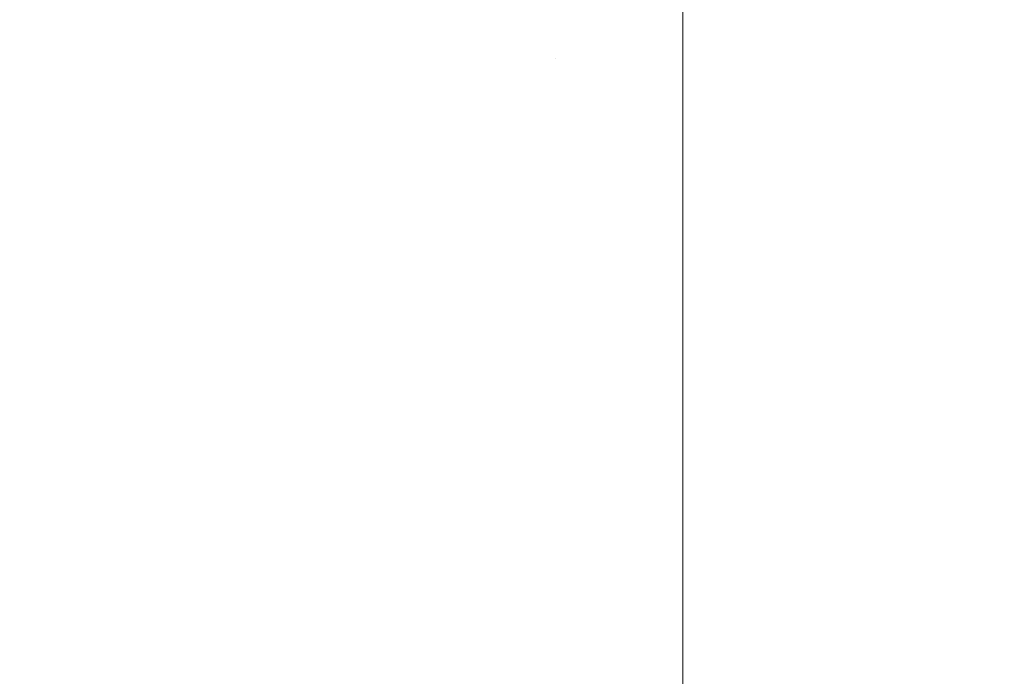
# Model space of a CAD drawing. Header units: centimetres. Extents: x -26.3 to 27.5, y 4.2 to 67.9.
# Tile 71 of 256: x -26.0005 to -25.9798, y 5.9485 to 5.9623. Entities that reach past the tile are written whole.
import ezdxf

# ---------------------------------------------------------------- set-up
doc = ezdxf.new("R2010")
doc.units = ezdxf.units.CM
doc.header["$LTSCALE"] = 2.54
doc.layers.add('Lucido design-1', color=7, linetype='Continuous')

# ---------------------------------------------------------------- blocks, each defined once
blk = doc.blocks.new('Gruppo-2-1')
at = {"color": 7, "linetype": 'Continuous', "lineweight": 9}
for points, invisible_edges in [([(-25.99219, 5.964826, -1111.790276), (-25.989367, 5.965011, -1111.790276), (-25.989229, 5.961865, -1111.792851), (-25.991916, 5.961689, -1111.792851)], 15), ([(-25.99219, 5.964826, -1147.890276), (-25.989367, 5.965011, -1147.890276), (-25.989229, 5.961865, -1147.892851), (-25.991916, 5.961689, -1147.892851)], 15), ([(-25.986537, 5.964483, -1111.790759), (-25.986537, 5.961924, -1111.792851), (-25.989229, 5.961865, -1111.792851), (-25.989367, 5.965011, -1111.790276)], 14), ([(-25.986537, 5.964483, -1147.890759), (-25.986537, 5.961924, -1147.892851), (-25.989229, 5.961865, -1147.892851), (-25.989367, 5.965011, -1147.890276)], 14), ([(-25.995003, 5.964518, -1111.790276), (-25.99219, 5.964826, -1111.790276), (-25.991916, 5.961689, -1111.792851), (-25.994592, 5.961396, -1111.792851)], 15), ([(-25.995003, 5.964518, -1147.890276), (-25.99219, 5.964826, -1147.890276), (-25.991916, 5.961689, -1147.892851), (-25.994592, 5.961396, -1147.892851)], 15), ([(-25.991884, 5.961324, -1111.035191), (-25.989213, 5.961499, -1111.035191), (-25.989356, 5.964765, -1111.037842), (-25.992169, 5.96458, -1111.037842)], 15), ([(-25.991884, 5.961324, -1147.135191), (-25.989213, 5.961499, -1147.135191), (-25.989356, 5.964765, -1147.137842), (-25.992169, 5.96458, -1147.137842)], 15), ([(-25.989356, 5.964765, -1111.037842), (-25.989213, 5.961499, -1111.035191), (-25.986537, 5.961557, -1111.035191), (-25.986537, 5.964486, -1111.037566)], 11), ([(-25.989356, 5.964765, -1147.137842), (-25.989213, 5.961499, -1147.135191), (-25.986537, 5.961557, -1147.135191), (-25.986537, 5.964486, -1147.137566)], 11), ([(-25.9978, 5.964088, -1111.790276), (-25.995003, 5.964518, -1111.790276), (-25.994592, 5.961396, -1111.792851), (-25.997254, 5.960986, -1111.792851)], 15), ([(-25.9978, 5.964088, -1147.890276), (-25.995003, 5.964518, -1147.890276), (-25.994592, 5.961396, -1147.892851), (-25.997254, 5.960986, -1147.892851)], 15), ([(-25.994545, 5.961032, -1111.035191), (-25.991884, 5.961324, -1111.035191), (-25.992169, 5.96458, -1111.037842), (-25.994971, 5.964274, -1111.037842)], 15), ([(-25.994545, 5.961032, -1147.135191), (-25.991884, 5.961324, -1147.135191), (-25.992169, 5.96458, -1147.137842), (-25.994971, 5.964274, -1147.137842)], 15), ([(27.113463, 5.961557, -1111.035191), (27.113463, 5.964486, -1111.037566), (-25.986537, 5.964486, -1111.037566), (-25.986537, 5.961557, -1111.035191)], 10), ([(27.113463, 5.961557, -1147.135191), (27.113463, 5.964486, -1147.137566), (-25.986537, 5.964486, -1147.137566), (-25.986537, 5.961557, -1147.135191)], 10), ([(-25.986537, 5.961924, -1111.792851), (-25.986537, 5.964483, -1111.790759), (-8.286537, 5.964483, -1111.790759), (-8.286537, 5.961924, -1111.792851)], 10), ([(-25.986537, 5.961924, -1147.892851), (-25.986537, 5.964483, -1147.890759), (-8.286537, 5.964483, -1147.890759), (-8.286537, 5.961924, -1147.892851)], 10), ([(-25.99719, 5.960625, -1111.035191), (-25.994545, 5.961032, -1111.035191), (-25.994971, 5.964274, -1111.037842), (-25.997758, 5.963845, -1111.037842)], 15), ([(-25.99719, 5.960625, -1147.135191), (-25.994545, 5.961032, -1147.135191), (-25.994971, 5.964274, -1147.137842), (-25.997758, 5.963845, -1147.137842)], 15), ([(-26.000576, 5.963535, -1111.790276), (-25.9978, 5.964088, -1111.790276), (-25.997254, 5.960986, -1111.792851), (-25.999894, 5.960461, -1111.792851)], 15), ([(-26.000576, 5.963535, -1147.890276), (-25.9978, 5.964088, -1147.890276), (-25.997254, 5.960986, -1147.892851), (-25.999894, 5.960461, -1147.892851)], 15), ([(-25.999815, 5.960103, -1111.035191), (-25.99719, 5.960625, -1111.035191), (-25.997758, 5.963845, -1111.037842), (-26.000522, 5.963295, -1111.037842)], 15), ([(-25.999815, 5.960103, -1147.135191), (-25.99719, 5.960625, -1147.135191), (-25.997758, 5.963845, -1147.137842), (-26.000522, 5.963295, -1147.137842)], 15), ([(-26.003325, 5.962863, -1111.790276), (-26.000576, 5.963535, -1111.790276), (-25.999894, 5.960461, -1111.792851), (-26.00251, 5.959821, -1111.792851)], 15), ([(-26.003325, 5.962863, -1147.890276), (-26.000576, 5.963535, -1147.890276), (-25.999894, 5.960461, -1147.892851), (-26.00251, 5.959821, -1147.892851)], 15), ([(-26.002415, 5.959467, -1111.035191), (-25.999815, 5.960103, -1111.035191), (-26.000522, 5.963295, -1111.037842), (-26.003261, 5.962625, -1111.037842)], 15), ([(-26.002415, 5.959467, -1147.135191), (-25.999815, 5.960103, -1147.135191), (-26.000522, 5.963295, -1147.137842), (-26.003261, 5.962625, -1147.137842)], 15), ([(-25.991916, 5.961689, -1111.792851), (-25.989229, 5.961865, -1111.792851), (-25.989085, 5.958572, -1111.795328), (-25.991629, 5.958405, -1111.795328)], 15), ([(-25.991916, 5.961689, -1147.892851), (-25.989229, 5.961865, -1147.892851), (-25.989085, 5.958572, -1147.895328), (-25.991629, 5.958405, -1147.895328)], 15), ([(-25.989229, 5.961865, -1111.792851), (-25.986537, 5.961924, -1111.792851), (-25.986537, 5.961078, -1111.793486)], 9), ([(-25.989229, 5.961865, -1147.892851), (-25.986537, 5.961924, -1147.892851), (-25.986537, 5.961078, -1147.893486)], 9), ([(-25.986537, 5.961078, -1111.793486), (-25.986537, 5.958628, -1111.795328), (-25.989085, 5.958572, -1111.795328), (-25.989229, 5.961865, -1111.792851)], 14), ([(-25.986537, 5.961078, -1147.893486), (-25.986537, 5.958628, -1147.895328), (-25.989085, 5.958572, -1147.895328), (-25.989229, 5.961865, -1147.892851)], 14), ([(-8.286537, 5.961924, -1111.792851), (-8.286537, 5.961078, -1111.793486), (-25.986537, 5.961078, -1111.793486), (-25.986537, 5.961924, -1111.792851)], 10), ([(-8.286537, 5.961924, -1147.892851), (-8.286537, 5.961078, -1147.893486), (-25.986537, 5.961078, -1147.893486), (-25.986537, 5.961924, -1147.892851)], 10), ([(-25.994592, 5.961396, -1111.792851), (-25.991916, 5.961689, -1111.792851), (-25.991629, 5.958405, -1111.795328), (-25.994162, 5.958128, -1111.795328)], 15), ([(-25.994592, 5.961396, -1147.892851), (-25.991916, 5.961689, -1147.892851), (-25.991629, 5.958405, -1147.895328), (-25.994162, 5.958128, -1147.895328)], 15), ([(-25.997254, 5.960986, -1111.792851), (-25.994592, 5.961396, -1111.792851), (-25.994162, 5.958128, -1111.795328), (-25.996681, 5.95774, -1111.795328)], 15), ([(-25.997254, 5.960986, -1147.892851), (-25.994592, 5.961396, -1147.892851), (-25.994162, 5.958128, -1147.895328), (-25.996681, 5.95774, -1147.895328)], 15), ([(-25.991728, 5.959536, -1111.033829), (-25.989135, 5.959706, -1111.033829), (-25.989213, 5.961499, -1111.035191), (-25.991884, 5.961324, -1111.035191)], 15), ([(-25.991728, 5.959536, -1147.133829), (-25.989135, 5.959706, -1147.133829), (-25.989213, 5.961499, -1147.135191), (-25.991884, 5.961324, -1147.135191)], 15), ([(-25.986537, 5.961085, -1111.034833), (-25.986537, 5.961557, -1111.035191), (-25.989213, 5.961499, -1111.035191)], 10), ([(-25.986537, 5.961085, -1147.134833), (-25.986537, 5.961557, -1147.135191), (-25.989213, 5.961499, -1147.135191)], 10), ([(-25.989213, 5.961499, -1111.035191), (-25.989135, 5.959706, -1111.033829), (-25.986537, 5.959762, -1111.033829), (-25.986537, 5.961085, -1111.034833)], 11), ([(-25.989213, 5.961499, -1147.135191), (-25.989135, 5.959706, -1147.133829), (-25.986537, 5.959762, -1147.133829), (-25.986537, 5.961085, -1147.134833)], 11), ([(-25.986537, 5.961557, -1111.035191), (-25.986537, 5.961085, -1111.034833), (27.113463, 5.961085, -1111.034833), (27.113463, 5.961557, -1111.035191)], 10), ([(-25.986537, 5.961557, -1147.135191), (-25.986537, 5.961085, -1147.134833), (27.113463, 5.961085, -1147.134833), (27.113463, 5.961557, -1147.135191)], 10), ([(-25.99431, 5.959253, -1111.033829), (-25.991728, 5.959536, -1111.033829), (-25.991884, 5.961324, -1111.035191), (-25.994545, 5.961032, -1111.035191)], 15), ([(-25.99431, 5.959253, -1147.133829), (-25.991728, 5.959536, -1147.133829), (-25.991884, 5.961324, -1147.135191), (-25.994545, 5.961032, -1147.135191)], 15), ([(-25.999894, 5.960461, -1111.792851), (-25.997254, 5.960986, -1111.792851), (-25.996681, 5.95774, -1111.795328), (-25.999181, 5.957243, -1111.795328)], 15), ([(-25.999894, 5.960461, -1147.892851), (-25.997254, 5.960986, -1147.892851), (-25.996681, 5.95774, -1147.895328), (-25.999181, 5.957243, -1147.895328)], 15), ([(-25.996878, 5.958858, -1111.033829), (-25.99431, 5.959253, -1111.033829), (-25.994545, 5.961032, -1111.035191), (-25.99719, 5.960625, -1111.035191)], 15), ([(-25.996878, 5.958858, -1147.133829), (-25.99431, 5.959253, -1147.133829), (-25.994545, 5.961032, -1147.135191), (-25.99719, 5.960625, -1147.135191)], 15), ([(27.113463, 5.959762, -1111.033829), (27.113463, 5.961085, -1111.034833), (-25.986537, 5.961085, -1111.034833), (-25.986537, 5.959762, -1111.033829)], 10), ([(27.113463, 5.959762, -1147.133829), (27.113463, 5.961085, -1147.134833), (-25.986537, 5.961085, -1147.134833), (-25.986537, 5.959762, -1147.133829)], 10), ([(-25.986537, 5.958628, -1111.795328), (-25.986537, 5.961078, -1111.793486), (-8.286537, 5.961078, -1111.793486), (-8.286537, 5.958628, -1111.795328)], 10), ([(-25.986537, 5.958628, -1147.895328), (-25.986537, 5.961078, -1147.893486), (-8.286537, 5.961078, -1147.893486), (-8.286537, 5.958628, -1147.895328)], 10), ([(-25.999426, 5.958351, -1111.033829), (-25.996878, 5.958858, -1111.033829), (-25.99719, 5.960625, -1111.035191), (-25.999815, 5.960103, -1111.035191)], 15), ([(-25.999426, 5.958351, -1147.133829), (-25.996878, 5.958858, -1147.133829), (-25.99719, 5.960625, -1147.135191), (-25.999815, 5.960103, -1147.135191)], 15), ([(-26.00251, 5.959821, -1111.792851), (-25.999894, 5.960461, -1111.792851), (-25.999181, 5.957243, -1111.795328), (-26.001656, 5.956637, -1111.795328)], 15), ([(-26.00251, 5.959821, -1147.892851), (-25.999894, 5.960461, -1147.892851), (-25.999181, 5.957243, -1147.895328), (-26.001656, 5.956637, -1147.895328)], 15), ([(-26.00195, 5.957733, -1111.033829), (-25.999426, 5.958351, -1111.033829), (-25.999815, 5.960103, -1111.035191), (-26.002415, 5.959467, -1111.035191)], 15), ([(-26.00195, 5.957733, -1147.133829), (-25.999426, 5.958351, -1147.133829), (-25.999815, 5.960103, -1147.135191), (-26.002415, 5.959467, -1147.135191)], 15), ([(-25.991426, 5.956091, -1111.031377), (-25.988984, 5.956251, -1111.031377), (-25.989135, 5.959706, -1111.033829), (-25.991728, 5.959536, -1111.033829)], 15), ([(-25.991426, 5.956091, -1147.131377), (-25.988984, 5.956251, -1147.131377), (-25.989135, 5.959706, -1147.133829), (-25.991728, 5.959536, -1147.133829)], 15), ([(-25.986537, 5.957558, -1111.032266), (-25.986537, 5.959762, -1111.033829), (-25.989135, 5.959706, -1111.033829), (-25.988984, 5.956251, -1111.031377)], 14), ([(-25.986537, 5.957558, -1147.132266), (-25.986537, 5.959762, -1147.133829), (-25.989135, 5.959706, -1147.133829), (-25.988984, 5.956251, -1147.131377)], 14), ([(-25.986537, 5.959762, -1111.033829), (-25.986537, 5.957558, -1111.032266), (27.113463, 5.957558, -1111.032266), (27.113463, 5.959762, -1111.033829)], 10), ([(-25.986537, 5.959762, -1147.133829), (-25.986537, 5.957558, -1147.132266), (27.113463, 5.957558, -1147.132266), (27.113463, 5.959762, -1147.133829)], 10), ([(-25.993859, 5.955824, -1111.031377), (-25.991426, 5.956091, -1111.031377), (-25.991728, 5.959536, -1111.033829), (-25.99431, 5.959253, -1111.033829)], 15), ([(-25.993859, 5.955824, -1147.131377), (-25.991426, 5.956091, -1147.131377), (-25.991728, 5.959536, -1147.133829), (-25.99431, 5.959253, -1147.133829)], 15), ([(-25.996278, 5.955452, -1111.031377), (-25.993859, 5.955824, -1111.031377), (-25.99431, 5.959253, -1111.033829), (-25.996878, 5.958858, -1111.033829)], 15), ([(-25.996278, 5.955452, -1147.131377), (-25.993859, 5.955824, -1147.131377), (-25.99431, 5.959253, -1147.133829), (-25.996878, 5.958858, -1147.133829)], 15), ([(-25.998678, 5.954974, -1111.031377), (-25.996278, 5.955452, -1111.031377), (-25.996878, 5.958858, -1111.033829), (-25.999426, 5.958351, -1111.033829)], 15), ([(-25.998678, 5.954974, -1147.131377), (-25.996278, 5.955452, -1147.131377), (-25.996878, 5.958858, -1147.133829), (-25.999426, 5.958351, -1147.133829)], 15), ([(-25.991629, 5.958405, -1111.795328), (-25.989085, 5.958572, -1111.795328), (-25.98894, 5.955233, -1111.797632), (-25.991337, 5.955076, -1111.797632)], 15), ([(-25.991629, 5.958405, -1147.895328), (-25.989085, 5.958572, -1147.895328), (-25.98894, 5.955233, -1147.897632), (-25.991337, 5.955076, -1147.897632)], 15), ([(-25.989085, 5.958572, -1111.795328), (-25.986537, 5.958628, -1111.795328), (-25.986537, 5.957559, -1111.796064)], 9), ([(-25.989085, 5.958572, -1147.895328), (-25.986537, 5.958628, -1147.895328), (-25.986537, 5.957559, -1147.896064)], 9), ([(-25.986537, 5.957559, -1111.796064), (-25.986537, 5.955286, -1111.797632), (-25.98894, 5.955233, -1111.797632), (-25.989085, 5.958572, -1111.795328)], 14), ([(-25.986537, 5.957559, -1147.896064), (-25.986537, 5.955286, -1147.897632), (-25.98894, 5.955233, -1147.897632), (-25.989085, 5.958572, -1147.895328)], 14), ([(-8.286537, 5.958628, -1111.795328), (-8.286537, 5.957559, -1111.796064), (-25.986537, 5.957559, -1111.796064), (-25.986537, 5.958628, -1111.795328)], 10), ([(-8.286537, 5.958628, -1147.895328), (-8.286537, 5.957559, -1147.896064), (-25.986537, 5.957559, -1147.896064), (-25.986537, 5.958628, -1147.895328)], 10), ([(-26.001055, 5.954393, -1111.031377), (-25.998678, 5.954974, -1111.031377), (-25.999426, 5.958351, -1111.033829), (-26.00195, 5.957733, -1111.033829)], 15), ([(-26.001055, 5.954393, -1147.131377), (-25.998678, 5.954974, -1147.131377), (-25.999426, 5.958351, -1147.133829), (-26.00195, 5.957733, -1147.133829)], 15), ([(-25.994162, 5.958128, -1111.795328), (-25.991629, 5.958405, -1111.795328), (-25.991337, 5.955076, -1111.797632), (-25.993726, 5.954815, -1111.797632)], 15), ([(-25.994162, 5.958128, -1147.895328), (-25.991629, 5.958405, -1147.895328), (-25.991337, 5.955076, -1147.897632), (-25.993726, 5.954815, -1147.897632)], 15), ([(-25.996681, 5.95774, -1111.795328), (-25.994162, 5.958128, -1111.795328), (-25.993726, 5.954815, -1111.797632), (-25.996101, 5.954449, -1111.797632)], 15), ([(-25.996681, 5.95774, -1147.895328), (-25.994162, 5.958128, -1147.895328), (-25.993726, 5.954815, -1147.897632), (-25.996101, 5.954449, -1147.897632)], 15), ([(-25.999181, 5.957243, -1111.795328), (-25.996681, 5.95774, -1111.795328), (-25.996101, 5.954449, -1111.797632), (-25.998458, 5.95398, -1111.797632)], 15), ([(-25.999181, 5.957243, -1147.895328), (-25.996681, 5.95774, -1147.895328), (-25.996101, 5.954449, -1147.897632), (-25.998458, 5.95398, -1147.897632)], 15), ([(-25.988984, 5.956251, -1111.031377), (-25.986537, 5.956304, -1111.031377), (-25.986537, 5.957558, -1111.032266)], 9), ([(-25.988984, 5.956251, -1147.131377), (-25.986537, 5.956304, -1147.131377), (-25.986537, 5.957558, -1147.132266)], 9), ([(-25.986537, 5.955286, -1111.797632), (-25.986537, 5.957559, -1111.796064), (-8.286537, 5.957559, -1111.796064), (-8.286537, 5.955286, -1111.797632)], 10), ([(-25.986537, 5.955286, -1147.897632), (-25.986537, 5.957559, -1147.896064), (-8.286537, 5.957559, -1147.896064), (-8.286537, 5.955286, -1147.897632)], 10), ([(27.113463, 5.956304, -1111.031377), (27.113463, 5.957558, -1111.032266), (-25.986537, 5.957558, -1111.032266), (-25.986537, 5.956304, -1111.031377)], 10), ([(27.113463, 5.956304, -1147.131377), (27.113463, 5.957558, -1147.132266), (-25.986537, 5.957558, -1147.132266), (-25.986537, 5.956304, -1147.131377)], 10), ([(-26.001656, 5.956637, -1111.795328), (-25.999181, 5.957243, -1111.795328), (-25.998458, 5.95398, -1111.797632), (-26.000792, 5.953409, -1111.797632)], 15), ([(-26.001656, 5.956637, -1147.895328), (-25.999181, 5.957243, -1147.895328), (-25.998458, 5.95398, -1147.897632), (-26.000792, 5.953409, -1147.897632)], 15), ([(-25.991116, 5.952541, -1111.029071), (-25.988829, 5.952691, -1111.029071), (-25.988984, 5.956251, -1111.031377), (-25.991426, 5.956091, -1111.031377)], 15), ([(-25.991116, 5.952541, -1147.129071), (-25.988829, 5.952691, -1147.129071), (-25.988984, 5.956251, -1147.131377), (-25.991426, 5.956091, -1147.131377)], 15), ([(-25.986537, 5.953931, -1111.029842), (-25.986537, 5.956304, -1111.031377), (-25.988984, 5.956251, -1111.031377), (-25.988829, 5.952691, -1111.029071)], 14), ([(-25.986537, 5.953931, -1147.129842), (-25.986537, 5.956304, -1147.131377), (-25.988984, 5.956251, -1147.131377), (-25.988829, 5.952691, -1147.129071)], 14), ([(-25.986537, 5.956304, -1111.031377), (-25.986537, 5.953931, -1111.029842), (27.113463, 5.953931, -1111.029842), (27.113463, 5.956304, -1111.031377)], 10), ([(-25.986537, 5.956304, -1147.131377), (-25.986537, 5.953931, -1147.129842), (27.113463, 5.953931, -1147.129842), (27.113463, 5.956304, -1147.131377)], 10), ([(-25.993394, 5.952291, -1111.029071), (-25.991116, 5.952541, -1111.029071), (-25.991426, 5.956091, -1111.031377), (-25.993859, 5.955824, -1111.031377)], 15), ([(-25.993394, 5.952291, -1147.129071), (-25.991116, 5.952541, -1147.129071), (-25.991426, 5.956091, -1147.131377), (-25.993859, 5.955824, -1147.131377)], 15), ([(-25.995659, 5.951943, -1111.029071), (-25.993394, 5.952291, -1111.029071), (-25.993859, 5.955824, -1111.031377), (-25.996278, 5.955452, -1111.031377)], 15), ([(-25.995659, 5.951943, -1147.129071), (-25.993394, 5.952291, -1147.129071), (-25.993859, 5.955824, -1147.131377), (-25.996278, 5.955452, -1147.131377)], 15), ([(-25.997907, 5.951496, -1111.029071), (-25.995659, 5.951943, -1111.029071), (-25.996278, 5.955452, -1111.031377), (-25.998678, 5.954974, -1111.031377)], 15), ([(-25.997907, 5.951496, -1147.129071), (-25.995659, 5.951943, -1147.129071), (-25.996278, 5.955452, -1147.131377), (-25.998678, 5.954974, -1147.131377)], 15), ([(-25.991337, 5.955076, -1111.797632), (-25.98894, 5.955233, -1111.797632), (-25.98879, 5.951807, -1111.799796), (-25.991039, 5.95166, -1111.799796)], 15), ([(-25.991337, 5.955076, -1147.897632), (-25.98894, 5.955233, -1147.897632), (-25.98879, 5.951807, -1147.899796), (-25.991039, 5.95166, -1147.899796)], 15), ([(-25.98894, 5.955233, -1111.797632), (-25.986537, 5.955286, -1111.797632), (-25.986537, 5.953931, -1111.798487)], 9), ([(-25.98894, 5.955233, -1147.897632), (-25.986537, 5.955286, -1147.897632), (-25.986537, 5.953931, -1147.898487)], 9), ([(-25.986537, 5.953931, -1111.798487), (-25.986537, 5.951857, -1111.799796), (-25.98879, 5.951807, -1111.799796), (-25.98894, 5.955233, -1111.797632)], 14), ([(-25.986537, 5.953931, -1147.898487), (-25.986537, 5.951857, -1147.899796), (-25.98879, 5.951807, -1147.899796), (-25.98894, 5.955233, -1147.897632)], 14), ([(-8.286537, 5.955286, -1111.797632), (-8.286537, 5.953931, -1111.798487), (-25.986537, 5.953931, -1111.798487), (-25.986537, 5.955286, -1111.797632)], 10), ([(-8.286537, 5.955286, -1147.897632), (-8.286537, 5.953931, -1147.898487), (-25.986537, 5.953931, -1147.898487), (-25.986537, 5.955286, -1147.897632)], 10), ([(-26.000133, 5.950951, -1111.029071), (-25.997907, 5.951496, -1111.029071), (-25.998678, 5.954974, -1111.031377), (-26.001055, 5.954393, -1111.031377)], 15), ([(-26.000133, 5.950951, -1147.129071), (-25.997907, 5.951496, -1147.129071), (-25.998678, 5.954974, -1147.131377), (-26.001055, 5.954393, -1147.131377)], 15), ([(-25.993726, 5.954815, -1111.797632), (-25.991337, 5.955076, -1111.797632), (-25.991039, 5.95166, -1111.799796), (-25.993278, 5.951415, -1111.799796)], 15), ([(-25.993726, 5.954815, -1147.897632), (-25.991337, 5.955076, -1147.897632), (-25.991039, 5.95166, -1147.899796), (-25.993278, 5.951415, -1147.899796)], 15), ([(-25.996101, 5.954449, -1111.797632), (-25.993726, 5.954815, -1111.797632), (-25.993278, 5.951415, -1111.799796), (-25.995505, 5.951072, -1111.799796)], 15), ([(-25.996101, 5.954449, -1147.897632), (-25.993726, 5.954815, -1147.897632), (-25.993278, 5.951415, -1147.899796), (-25.995505, 5.951072, -1147.899796)], 15), ([(-26.002333, 5.95031, -1111.029071), (-26.000133, 5.950951, -1111.029071), (-26.001055, 5.954393, -1111.031377), (-26.003405, 5.953708, -1111.031377)], 15), ([(-26.002333, 5.95031, -1147.129071), (-26.000133, 5.950951, -1147.129071), (-26.001055, 5.954393, -1147.131377), (-26.003405, 5.953708, -1147.131377)], 15), ([(-25.998458, 5.95398, -1111.797632), (-25.996101, 5.954449, -1111.797632), (-25.995505, 5.951072, -1111.799796), (-25.997715, 5.950632, -1111.799796)], 15), ([(-25.998458, 5.95398, -1147.897632), (-25.996101, 5.954449, -1147.897632), (-25.995505, 5.951072, -1147.899796), (-25.997715, 5.950632, -1147.899796)], 15), ([(-26.000792, 5.953409, -1111.797632), (-25.998458, 5.95398, -1111.797632), (-25.997715, 5.950632, -1111.799796), (-25.999904, 5.950097, -1111.799796)], 15), ([(-26.000792, 5.953409, -1147.897632), (-25.998458, 5.95398, -1147.897632), (-25.997715, 5.950632, -1147.899796), (-25.999904, 5.950097, -1147.899796)], 15), ([(-25.988829, 5.952691, -1111.029071), (-25.986537, 5.952741, -1111.029071), (-25.986537, 5.953931, -1111.029842)], 9), ([(-25.988829, 5.952691, -1147.129071), (-25.986537, 5.952741, -1147.129071), (-25.986537, 5.953931, -1147.129842)], 9), ([(27.113463, 5.952741, -1111.029071), (27.113463, 5.953931, -1111.029842), (-25.986537, 5.953931, -1111.029842), (-25.986537, 5.952741, -1111.029071)], 10), ([(-25.986537, 5.951857, -1111.799796), (-25.986537, 5.953931, -1111.798487), (-8.286537, 5.953931, -1111.798487), (-8.286537, 5.951857, -1111.799796)], 10), ([(27.113463, 5.952741, -1147.129071), (27.113463, 5.953931, -1147.129842), (-25.986537, 5.953931, -1147.129842), (-25.986537, 5.952741, -1147.129071)], 10), ([(-25.986537, 5.951857, -1147.899796), (-25.986537, 5.953931, -1147.898487), (-8.286537, 5.953931, -1147.898487), (-8.286537, 5.951857, -1147.899796)], 10), ([(-26.003098, 5.952737, -1111.797632), (-26.000792, 5.953409, -1111.797632), (-25.999904, 5.950097, -1111.799796), (-26.002067, 5.949466, -1111.799796)], 15), ([(-26.003098, 5.952737, -1147.897632), (-26.000792, 5.953409, -1147.897632), (-25.999904, 5.950097, -1147.899796), (-26.002067, 5.949466, -1147.899796)], 15), ([(-25.990796, 5.948892, -1111.026917), (-25.988669, 5.949032, -1111.026917), (-25.988829, 5.952691, -1111.029071), (-25.991116, 5.952541, -1111.029071)], 15), ([(-25.990796, 5.948892, -1147.126917), (-25.988669, 5.949032, -1147.126917), (-25.988829, 5.952691, -1147.129071), (-25.991116, 5.952541, -1147.129071)], 15), ([(-25.986537, 5.950202, -1111.027578), (-25.986537, 5.952741, -1111.029071), (-25.988829, 5.952691, -1111.029071), (-25.988669, 5.949032, -1111.026917)], 14), ([(-25.986537, 5.950202, -1147.127578), (-25.986537, 5.952741, -1147.129071), (-25.988829, 5.952691, -1147.129071), (-25.988669, 5.949032, -1147.126917)], 14), ([(-25.986537, 5.952741, -1111.029071), (-25.986537, 5.950202, -1111.027578), (27.113463, 5.950202, -1111.027578), (27.113463, 5.952741, -1111.029071)], 10), ([(-25.986537, 5.952741, -1147.129071), (-25.986537, 5.950202, -1147.127578), (27.113463, 5.950202, -1147.127578), (27.113463, 5.952741, -1147.129071)], 10), ([(-25.992916, 5.94866, -1111.026917), (-25.990796, 5.948892, -1111.026917), (-25.991116, 5.952541, -1111.029071), (-25.993394, 5.952291, -1111.029071)], 15), ([(-25.992916, 5.94866, -1147.126917), (-25.990796, 5.948892, -1147.126917), (-25.991116, 5.952541, -1147.129071), (-25.993394, 5.952291, -1147.129071)], 15), ([(-25.995023, 5.948336, -1111.026917), (-25.992916, 5.94866, -1111.026917), (-25.993394, 5.952291, -1111.029071), (-25.995659, 5.951943, -1111.029071)], 15), ([(-25.995023, 5.948336, -1147.126917), (-25.992916, 5.94866, -1147.126917), (-25.993394, 5.952291, -1147.129071), (-25.995659, 5.951943, -1147.129071)], 15), ([(-25.997114, 5.94792, -1111.026917), (-25.995023, 5.948336, -1111.026917), (-25.995659, 5.951943, -1111.029071), (-25.997907, 5.951496, -1111.029071)], 15), ([(-25.997114, 5.94792, -1147.126917), (-25.995023, 5.948336, -1147.126917), (-25.995659, 5.951943, -1147.129071), (-25.997907, 5.951496, -1147.129071)], 15), ([(-25.98879, 5.951807, -1111.799796), (-25.986537, 5.951857, -1111.799796), (-25.986537, 5.950202, -1111.800749)], 9), ([(-25.98879, 5.951807, -1147.899796), (-25.986537, 5.951857, -1147.899796), (-25.986537, 5.950202, -1147.900749)], 9), ([(-8.286537, 5.951857, -1111.799796), (-8.286537, 5.950202, -1111.800749), (-25.986537, 5.950202, -1111.800749), (-25.986537, 5.951857, -1111.799796)], 10), ([(-8.286537, 5.951857, -1147.899796), (-8.286537, 5.950202, -1147.900749), (-25.986537, 5.950202, -1147.900749), (-25.986537, 5.951857, -1147.899796)], 10), ([(-25.993278, 5.951415, -1111.799796), (-25.991039, 5.95166, -1111.799796), (-25.990733, 5.948163, -1111.801817), (-25.99282, 5.947934, -1111.801817)], 15), ([(-25.993278, 5.951415, -1147.899796), (-25.991039, 5.95166, -1147.899796), (-25.990733, 5.948163, -1147.901817), (-25.99282, 5.947934, -1147.901817)], 15), ([(-25.991039, 5.95166, -1111.799796), (-25.98879, 5.951807, -1111.799796), (-25.988637, 5.9483, -1111.801817), (-25.990733, 5.948163, -1111.801817)], 15), ([(-25.991039, 5.95166, -1147.899796), (-25.98879, 5.951807, -1147.899796), (-25.988637, 5.9483, -1147.901817), (-25.990733, 5.948163, -1147.901817)], 15), ([(-25.986537, 5.950202, -1111.800749), (-25.986537, 5.948346, -1111.801817), (-25.988637, 5.9483, -1111.801817), (-25.98879, 5.951807, -1111.799796)], 14), ([(-25.986537, 5.950202, -1147.900749), (-25.986537, 5.948346, -1147.901817), (-25.988637, 5.9483, -1147.901817), (-25.98879, 5.951807, -1147.899796)], 14), ([(-25.999185, 5.947413, -1111.026917), (-25.997114, 5.94792, -1111.026917), (-25.997907, 5.951496, -1111.029071), (-26.000133, 5.950951, -1111.029071)], 15), ([(-25.999185, 5.947413, -1147.126917), (-25.997114, 5.94792, -1147.126917), (-25.997907, 5.951496, -1147.129071), (-26.000133, 5.950951, -1147.129071)], 15), ([(-25.995505, 5.951072, -1111.799796), (-25.993278, 5.951415, -1111.799796), (-25.99282, 5.947934, -1111.801817), (-25.994896, 5.947615, -1111.801817)], 15), ([(-25.995505, 5.951072, -1147.899796), (-25.993278, 5.951415, -1147.899796), (-25.99282, 5.947934, -1147.901817), (-25.994896, 5.947615, -1147.901817)], 15), ([(-25.997715, 5.950632, -1111.799796), (-25.995505, 5.951072, -1111.799796), (-25.994896, 5.947615, -1111.801817), (-25.996955, 5.947205, -1111.801817)], 15), ([(-25.997715, 5.950632, -1147.899796), (-25.995505, 5.951072, -1147.899796), (-25.994896, 5.947615, -1147.901817), (-25.996955, 5.947205, -1147.901817)], 15), ([(-26.001232, 5.946817, -1111.026917), (-25.999185, 5.947413, -1111.026917), (-26.000133, 5.950951, -1111.029071), (-26.002333, 5.95031, -1111.029071)], 15), ([(-26.001232, 5.946817, -1147.126917), (-25.999185, 5.947413, -1147.126917), (-26.000133, 5.950951, -1147.129071), (-26.002333, 5.95031, -1147.129071)], 15), ([(-25.999904, 5.950097, -1111.799796), (-25.997715, 5.950632, -1111.799796), (-25.996955, 5.947205, -1111.801817), (-25.998995, 5.946706, -1111.801817)], 15), ([(-25.999904, 5.950097, -1147.899796), (-25.997715, 5.950632, -1147.899796), (-25.996955, 5.947205, -1147.901817), (-25.998995, 5.946706, -1147.901817)], 15), ([(-25.988669, 5.949032, -1111.026917), (-25.986537, 5.949078, -1111.026917), (-25.986537, 5.950202, -1111.027578)], 9), ([(-25.988669, 5.949032, -1147.126917), (-25.986537, 5.949078, -1147.126917), (-25.986537, 5.950202, -1147.127578)], 9), ([(27.113463, 5.949078, -1111.026917), (27.113463, 5.950202, -1111.027578), (-25.986537, 5.950202, -1111.027578), (-25.986537, 5.949078, -1111.026917)], 10), ([(-25.986537, 5.948346, -1111.801817), (-25.986537, 5.950202, -1111.800749), (-8.286537, 5.950202, -1111.800749), (-8.286537, 5.948346, -1111.801817)], 10), ([(27.113463, 5.949078, -1147.126917), (27.113463, 5.950202, -1147.127578), (-25.986537, 5.950202, -1147.127578), (-25.986537, 5.949078, -1147.126917)], 10), ([(-25.986537, 5.948346, -1147.901817), (-25.986537, 5.950202, -1147.900749), (-8.286537, 5.950202, -1147.900749), (-8.286537, 5.948346, -1147.901817)], 10), ([(-26.002067, 5.949466, -1111.799796), (-25.999904, 5.950097, -1111.799796), (-25.998995, 5.946706, -1111.801817), (-26.001012, 5.946118, -1111.801817)], 15), ([(-26.002067, 5.949466, -1147.899796), (-25.999904, 5.950097, -1147.899796), (-25.998995, 5.946706, -1147.901817), (-26.001012, 5.946118, -1147.901817)], 15), ([(-25.990469, 5.945151, -1111.024917), (-25.988505, 5.94528, -1111.024917), (-25.988669, 5.949032, -1111.026917), (-25.990796, 5.948892, -1111.026917)], 15), ([(-25.990469, 5.945151, -1147.124917), (-25.988505, 5.94528, -1147.124917), (-25.988669, 5.949032, -1147.126917), (-25.990796, 5.948892, -1147.126917)], 15), ([(-25.986537, 5.946378, -1111.025479), (-25.986537, 5.949078, -1111.026917), (-25.988669, 5.949032, -1111.026917), (-25.988505, 5.94528, -1111.024917)], 14), ([(-25.986537, 5.946378, -1147.125479), (-25.986537, 5.949078, -1147.126917), (-25.988669, 5.949032, -1147.126917), (-25.988505, 5.94528, -1147.124917)], 14), ([(-25.986537, 5.949078, -1111.026917), (-25.986537, 5.946378, -1111.025479), (27.113463, 5.946378, -1111.025479), (27.113463, 5.949078, -1111.026917)], 10), ([(-25.986537, 5.949078, -1147.126917), (-25.986537, 5.946378, -1147.125479), (27.113463, 5.946378, -1147.125479), (27.113463, 5.949078, -1147.126917)], 10), ([(-25.992426, 5.944937, -1111.024917), (-25.990469, 5.945151, -1111.024917), (-25.990796, 5.948892, -1111.026917), (-25.992916, 5.94866, -1111.026917)], 15), ([(-25.992426, 5.944937, -1147.124917), (-25.990469, 5.945151, -1147.124917), (-25.990796, 5.948892, -1147.126917), (-25.992916, 5.94866, -1147.126917)], 15), ([(-25.994371, 5.944637, -1111.024917), (-25.992426, 5.944937, -1111.024917), (-25.992916, 5.94866, -1111.026917), (-25.995023, 5.948336, -1111.026917)], 15), ([(-25.994371, 5.944637, -1147.124917), (-25.992426, 5.944937, -1147.124917), (-25.992916, 5.94866, -1147.126917), (-25.995023, 5.948336, -1147.126917)], 15)]:
    blk.add_3dface(points, dxfattribs=dict(at, invisible_edges=invisible_edges))
blk = doc.blocks.new('Gruppo-3-1')
at = {"color": 7}
blk.add_blockref('Gruppo-2-1', (0, 0), dxfattribs=at)

msp = doc.modelspace()

# ---------------------------------------------------------------- block references
at = {"layer": 'Lucido design-1', "color": 7}
msp.add_blockref('Gruppo-3-1', (0, 0), dxfattribs=at)

doc.saveas('drawing.dxf')
